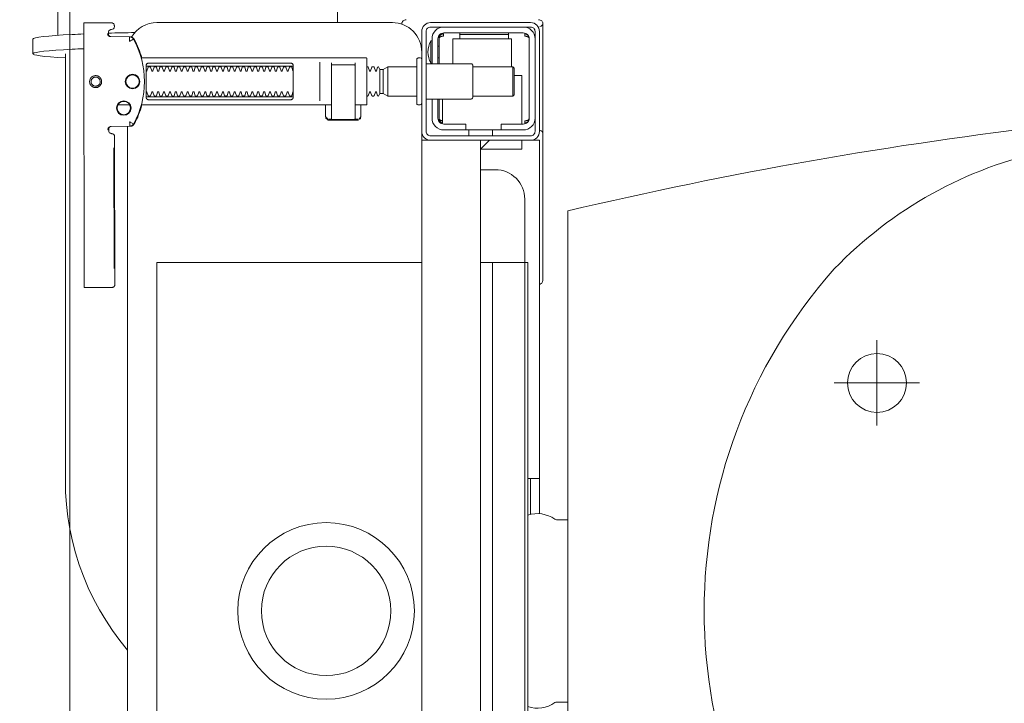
# Model space of a CAD drawing. Header units: millimetres. Extents: x -2274 to 12297, y -16157 to 26321.
# Tile 43 of 256: x -250 to -216, y -7022 to -6999. Entities that reach past the tile are written whole.
import ezdxf

# ---------------------------------------------------------------- set-up
doc = ezdxf.new("R2010")
doc.units = ezdxf.units.MM
doc.layers.add('-ŚCIANY DZIAŁOWE', color=3, linetype='Continuous', lineweight=35)
doc.layers.add('Niedrukowalna', color=140, linetype='Continuous', lineweight=15)

msp = doc.modelspace()

# ---------------------------------------------------------------- linework, layer by layer
at = {"layer": '-ŚCIANY DZIAŁOWE', "color": 253, "lineweight": 13}
msp.add_line((-248, -6816), (-248, -7083), dxfattribs=at)
at = {"color": 253, "lineweight": 13}
for points in [[(-248.406, -6999.651), (-248.406, -6998.279)], [(-238.906, -6999.218), (-238.906, -6998.279)], [(-236.714, -6999.217), (-236.718, -6999.23), (-236.72, -6999.242), (-236.722, -6999.256), (-236.723, -6999.27)], [(-247.53, -6999.379), (-247.513, -7008.07)], [(-246.705, -6999.625), (-246.705, -6999.609), (-246.704, -6999.579), (-246.696, -6999.625), (-246.689, -6999.64), (-246.681, -6999.655), (-246.67, -6999.667), (-246.657, -6999.678), (-246.642, -6999.686), (-246.627, -6999.692), (-246.61, -6999.695)], [(-234.754, -6999.627), (-234.754, -6999.616), (-234.754, -6999.602), (-234.754, -6999.586), (-234.755, -6999.568)], [(-233.092, -6999.568), (-233.092, -6999.586), (-233.093, -6999.602), (-233.093, -6999.616), (-233.093, -6999.627)], [(-232.429, -7002.582), (-232.439, -7002.593), (-232.447, -7002.6), (-232.455, -7002.606), (-232.464, -7002.612), (-232.473, -7002.618), (-232.483, -7002.622), (-232.492, -7002.626), (-232.503, -7002.629), (-232.513, -7002.632), (-232.524, -7002.634), (-232.534, -7002.635), (-232.544, -7002.635), (-232.543, -7002.625), (-232.543, -7002.611), (-232.543, -7002.588), (-232.543, -7002.577), (-232.543, -7002.567), (-232.544, -7002.557), (-232.534, -7002.557), (-232.524, -7002.556), (-232.513, -7002.555), (-232.503, -7002.554), (-232.493, -7002.553), (-232.483, -7002.551), (-232.472, -7002.548), (-232.462, -7002.545), (-232.452, -7002.542), (-232.442, -7002.538), (-232.432, -7002.533), (-232.423, -7002.528), (-232.414, -7002.521), (-232.406, -7002.514), (-232.4, -7002.506), (-232.393, -7002.493), (-232.393, -6999.743), (-232.404, -6999.725), (-232.411, -6999.717), (-232.42, -6999.711), (-232.429, -6999.705), (-232.438, -6999.7), (-232.448, -6999.696), (-232.458, -6999.692), (-232.469, -6999.689), (-232.48, -6999.686), (-232.49, -6999.684), (-232.5, -6999.682), (-232.511, -6999.681), (-232.522, -6999.68), (-232.533, -6999.679), (-232.543, -6999.679), (-232.542, -6999.601), (-232.532, -6999.602), (-232.521, -6999.603), (-232.511, -6999.605), (-232.501, -6999.607), (-232.49, -6999.611), (-232.481, -6999.615), (-232.471, -6999.62), (-232.462, -6999.625), (-232.453, -6999.632), (-232.444, -6999.639), (-232.436, -6999.646), (-232.429, -6999.655)], [(-249.256, -7000.277), (-249.256, -6999.777)], [(-235.453, -6999.74), (-235.453, -7000.618)], [(-232.993, -7000.718), (-232.993, -6999.768), (-234.993, -6999.768), (-234.993, -7000.618)], [(-248.156, -7000.277), (-248.156, -7014.764), (-248.146, -7015.183), (-248.117, -7015.601), (-248.068, -7016.018), (-248, -7016.432), (-247.913, -7016.842), (-247.806, -7017.248), (-247.681, -7017.648), (-247.537, -7018.042), (-247.375, -7018.429), (-247.195, -7018.808), (-246.998, -7019.178), (-246.784, -7019.538), (-246.553, -7019.888), (-246.306, -7020.228), (-246.043, -7020.555)], [(-235.493, -7000.018), (-235.453, -7000.018)], [(-239.511, -7001.876), (-239.511, -7000.559)], [(-239.111, -7000.585), (-239.111, -7001.692), (-239.111, -7001.851)], [(-238.311, -7000.585), (-238.311, -7000.668), (-238.321, -7000.651), (-238.331, -7000.648)], [(-235.493, -7000.418), (-235.453, -7000.418)], [(-245.311, -7000.698), (-240.511, -7000.698)], [(-237.464, -7000.808), (-237.464, -7001.628)], [(-237.357, -7001.628), (-237.357, -7000.808)], [(-237.201, -7001.718), (-237.201, -7000.718)], [(-234.313, -7000.718), (-232.951, -7000.718), (-232.901, -7000.768), (-232.901, -7001.668), (-232.951, -7001.718), (-234.313, -7001.718)], [(-232.951, -7001.718), (-232.951, -7000.718)], [(-232.901, -7001.018), (-232.643, -7001.018), (-232.643, -7002.668)], [(-240.511, -7001.738), (-245.311, -7001.738)], [(-235.343, -7002.554), (-235.359, -7002.552), (-235.371, -7002.549), (-235.381, -7002.546), (-235.392, -7002.543), (-235.402, -7002.539), (-235.412, -7002.535), (-235.422, -7002.529), (-235.43, -7002.524), (-235.438, -7002.517), (-235.445, -7002.508), (-235.45, -7002.5), (-235.453, -7002.49), (-235.453, -7002.5), (-235.451, -7002.51), (-235.449, -7002.522), (-235.446, -7002.532), (-235.442, -7002.541), (-235.438, -7002.552), (-235.433, -7002.561), (-235.426, -7002.572), (-235.418, -7002.582), (-235.409, -7002.591), (-235.4, -7002.6), (-235.39, -7002.608), (-235.379, -7002.615), (-235.367, -7002.621), (-235.356, -7002.626), (-235.343, -7002.629), (-235.343, -7001.818)], [(-235.453, -7001.818), (-235.453, -7002.496)], [(-246.373, -7002.018), (-245.968, -7002.018)], [(-245.573, -7002.018), (-239.111, -7002.018)], [(-239.306, -7002.018), (-239.311, -7002.051), (-239.311, -7002.398), (-239.311, -7002.409), (-239.309, -7002.419), (-239.301, -7002.429), (-239.299, -7002.439), (-239.298, -7002.456), (-239.298, -7002.466), (-239.296, -7002.477), (-239.289, -7002.488), (-239.276, -7002.493), (-239.249, -7002.493), (-239.247, -7002.507), (-239.244, -7002.517), (-239.237, -7002.525), (-239.223, -7002.53), (-238.199, -7002.53), (-238.187, -7002.526), (-238.179, -7002.517), (-238.173, -7002.493), (-238.147, -7002.493), (-238.137, -7002.49), (-238.129, -7002.483), (-238.125, -7002.472), (-238.124, -7002.456), (-238.124, -7002.443), (-238.122, -7002.429), (-238.114, -7002.421), (-238.111, -7002.411), (-238.111, -7002.398), (-238.111, -7002.051), (-238.117, -7002.018)], [(-239.311, -7002.389), (-239.296, -7002.446), (-239.251, -7002.48)], [(-239.211, -7002.495), (-239.157, -7002.504), (-239.131, -7002.505)], [(-238.292, -7002.505), (-238.265, -7002.504), (-238.212, -7002.495)], [(-238.171, -7002.48), (-238.126, -7002.446), (-238.112, -7002.389)], [(-245.941, -7002.739), (-246.596, -7002.752), (-246.611, -7002.753), (-246.627, -7002.758), (-246.641, -7002.764), (-246.655, -7002.773), (-246.666, -7002.783), (-246.676, -7002.796), (-246.684, -7002.809), (-246.69, -7002.824), (-246.698, -7002.869), (-246.698, -7002.838), (-246.698, -7002.823)], [(-246.043, -7035.711), (-246.043, -7002.741)], [(-234.443, -7003.068), (-234.443, -7002.868)], [(-233.643, -7003.068), (-233.643, -7002.868)], [(-235.743, -7003.218), (-236.043, -7003.218), (-236.043, -7035.218), (-235.743, -7035.218)], [(-234.443, -7003.218), (-235.643, -7003.218)], [(-233.743, -7035.218), (-234.043, -7034.918), (-234.043, -7035.218), (-234.043, -7003.218), (-234.043, -7003.518), (-233.743, -7003.218)], [(-234.043, -7003.518), (-232.643, -7003.518), (-232.643, -7003.218)], [(-232.043, -7015.913), (-232.043, -7003.218), (-232.343, -7003.218)], [(-246.502, -7007.023), (-246.508, -7004.023)], [(-246.499, -7004.023), (-246.492, -7007.023)], [(-236.043, -7007.371), (-245.043, -7007.371), (-245.043, -7030.371), (-236.043, -7030.371)], [(-234.043, -7029.82), (-233.635, -7029.82), (-233.635, -7007.371)], [(-232.043, -7014.718), (-232.443, -7014.718)], [(-232.343, -7014.718), (-232.343, -7015.935)]]:
    msp.add_lwpolyline(points, dxfattribs=at)
for points in [[(-247.529, -6999.229), (-246.63, -6999.223, -0.009369), (-246.587, -6999.225), (-246.569, -6999.227), (-246.552, -6999.232), (-246.537, -6999.24), (-246.523, -6999.25), (-246.511, -6999.263), (-246.501, -6999.278), (-246.494, -6999.294), (-246.491, -6999.311), (-246.49, -6999.323), (-246.489, -6999.338)], [(-236.043, -7003.225), (-236.043, -7001.97, -0.405519), (-236.093, -7002.018), (-236.163, -7002.018, -0.414214), (-236.213, -7001.968), (-236.213, -7000.468, -0.414214), (-236.163, -7000.418), (-236.093, -7000.418, -0.405519), (-236.043, -7000.467), (-236.043, -7000.218, 0.414214), (-237.043, -6999.218), (-245.043, -6999.218, 0.266001), (-245.906, -6999.712)], [(-236.715, -6999.273, -0.170835), (-236.71, -6999.207)], [(-236.71, -6999.207, -0.091301), (-236.679, -6999.163, -0.198909), (-236.573, -6999.119)], [(-232.074, -6999.119, -0.198909), (-231.968, -6999.163, -0.091301), (-231.937, -6999.207)], [(-231.924, -7002.981), (-231.924, -7002.968), (-231.924, -7002.949), (-231.925, -7002.924), (-231.925, -7002.895), (-231.925, -7002.861), (-231.925, -7002.825), (-231.925, -7002.79), (-231.925, -6999.447), (-231.925, -6999.377), (-231.925, -6999.315), (-231.924, -6999.27), (-231.925, -6999.257), (-231.926, -6999.245), (-231.928, -6999.234), (-231.934, -6999.215, -0.517033), (-232.028, -6999.348)], [(-246.72, -6999.595), (-246.713, -6999.631), (-246.692, -6999.663), (-246.66, -6999.685), (-246.625, -6999.695), (-245.969, -6999.705), (-245.964, -6999.705, -0.265347), (-245.837, -6999.783, -0.125711), (-245.467, -7001.221, -0.125711), (-245.831, -7002.66, -0.26954), (-245.96, -7002.738), (-246.615, -7002.751), (-246.637, -7002.754), (-246.658, -7002.762), (-246.677, -7002.774), (-246.692, -7002.79), (-246.704, -7002.808), (-246.711, -7002.829), (-246.713, -7002.85)], [(-246.689, -6999.642), (-246.689, -6999.553, -0.282591), (-246.633, -6999.465), (-246.624, -6999.46), (-246.614, -6999.457), (-246.604, -6999.455), (-246.589, -6999.454, 0.415352), (-246.489, -6999.353)], [(-235.293, -6999.368, 0.414214), (-235.693, -6999.768), (-235.693, -7000.593), (-235.732, -7000.593), (-235.732, -6999.843), (-235.693, -6999.843)], [(-235.493, -7000.618), (-235.493, -6999.768, -0.414214), (-235.293, -6999.568), (-232.593, -6999.568, -0.414214), (-232.393, -6999.768), (-232.393, -7002.468, -0.414214), (-232.593, -7002.668), (-233.343, -7002.668), (-233.343, -7002.868), (-235.293, -7002.868)], [(-233.1, -6999.768), (-233.1, -6999.703), (-233.1, -6999.676), (-233.099, -6999.658), (-233.099, -6999.651, -0.116465), (-233.094, -6999.629), (-233.088, -6999.617), (-234.759, -6999.617), (-234.753, -6999.629, -0.116465), (-234.748, -6999.651), (-234.747, -6999.676), (-234.747, -6999.703), (-234.747, -6999.768)], [(-232.593, -6999.368, -0.414214), (-232.193, -6999.768)], [(-245.944, -6999.706), (-245.926, -6999.707), (-245.916, -6999.709), (-245.906, -6999.712), (-245.896, -6999.715), (-245.885, -6999.72), (-245.876, -6999.725), (-245.867, -6999.73), (-245.858, -6999.736), (-245.849, -6999.743), (-245.842, -6999.751), (-245.835, -6999.758), (-245.828, -6999.767), (-245.822, -6999.775), (-245.817, -6999.784), (-245.777, -6999.86), (-245.739, -6999.937), (-245.703, -7000.015), (-245.669, -7000.094), (-245.638, -7000.173), (-245.609, -7000.254), (-245.582, -7000.336), (-245.558, -7000.418), (-237.931, -7000.418, -0.414214), (-237.911, -7000.438), (-237.911, -7001.673), (-237.911, -7001.998, -0.414214), (-237.931, -7002.018), (-238.311, -7002.018)], [(-235.732, -7000.593, -0.119096), (-235.84, -7000.218, -0.119096), (-235.732, -6999.843)], [(-235.893, -7000.618), (-234.363, -7000.618, -0.414214), (-234.313, -7000.668), (-234.313, -7001.768, -0.414214), (-234.363, -7001.818), (-235.893, -7001.818)], [(-240.411, -7000.865, -0.182836), (-240.42, -7000.854), (-240.461, -7000.733, -0.050055), (-240.487, -7000.718), (-240.515, -7000.718, -0.050055), (-240.542, -7000.733), (-240.582, -7000.854, -0.719897), (-240.62, -7000.854), (-240.661, -7000.733, -0.050055), (-240.687, -7000.718), (-240.715, -7000.718, -0.050055), (-240.742, -7000.733), (-240.782, -7000.854, -0.719897), (-240.82, -7000.854), (-240.861, -7000.733, -0.050055), (-240.887, -7000.718), (-240.915, -7000.718, -0.050055), (-240.942, -7000.733), (-240.982, -7000.854, -0.719897), (-241.02, -7000.854), (-241.061, -7000.733, -0.050055), (-241.087, -7000.718), (-241.115, -7000.718, -0.050055), (-241.142, -7000.733), (-241.182, -7000.854, -0.719897), (-241.22, -7000.854), (-241.261, -7000.733, -0.050055), (-241.287, -7000.718), (-241.315, -7000.718, -0.050055), (-241.342, -7000.733), (-241.382, -7000.854, -0.719897), (-241.42, -7000.854), (-241.461, -7000.733, -0.050055), (-241.487, -7000.718), (-241.515, -7000.718, -0.050055), (-241.542, -7000.733), (-241.582, -7000.854, -0.719897), (-241.62, -7000.854), (-241.661, -7000.733, -0.050055), (-241.687, -7000.718), (-241.715, -7000.718, -0.050055), (-241.742, -7000.733), (-241.782, -7000.854, -0.719897), (-241.82, -7000.854), (-241.861, -7000.733, -0.050055), (-241.887, -7000.718), (-241.915, -7000.718, -0.050055), (-241.942, -7000.733), (-241.982, -7000.854, -0.719897), (-242.02, -7000.854), (-242.061, -7000.733, -0.050055), (-242.087, -7000.718), (-242.115, -7000.718, -0.050055), (-242.142, -7000.733), (-242.182, -7000.854, -0.719897), (-242.22, -7000.854), (-242.261, -7000.733, -0.050055), (-242.287, -7000.718), (-242.315, -7000.718, -0.050055), (-242.342, -7000.733), (-242.382, -7000.854, -0.719897), (-242.42, -7000.854), (-242.461, -7000.733, -0.050055), (-242.487, -7000.718), (-242.515, -7000.718, -0.050055), (-242.542, -7000.733), (-242.582, -7000.854, -0.719897), (-242.62, -7000.854), (-242.661, -7000.733, -0.050055), (-242.687, -7000.718), (-242.715, -7000.718, -0.050055), (-242.742, -7000.733), (-242.782, -7000.854, -0.719897), (-242.82, -7000.854), (-242.861, -7000.733, -0.050055), (-242.887, -7000.718), (-242.915, -7000.718, -0.050055), (-242.942, -7000.733), (-242.982, -7000.854, -0.719897), (-243.02, -7000.854), (-243.061, -7000.733, -0.050055), (-243.087, -7000.718), (-243.115, -7000.718, -0.050055), (-243.142, -7000.733), (-243.182, -7000.854, -0.719897), (-243.22, -7000.854), (-243.261, -7000.733, -0.050055), (-243.287, -7000.718), (-243.315, -7000.718, -0.050055), (-243.342, -7000.733), (-243.382, -7000.854, -0.719897), (-243.42, -7000.854), (-243.461, -7000.733, -0.050055), (-243.487, -7000.718), (-243.515, -7000.718, -0.050055), (-243.542, -7000.733), (-243.582, -7000.854, -0.719897), (-243.62, -7000.854), (-243.661, -7000.733, -0.050055), (-243.687, -7000.718), (-243.715, -7000.718, -0.050055), (-243.742, -7000.733), (-243.782, -7000.854, -0.719897), (-243.82, -7000.854), (-243.861, -7000.733, -0.050055), (-243.887, -7000.718), (-243.915, -7000.718, -0.050055), (-243.942, -7000.733), (-243.982, -7000.854, -0.719897), (-244.02, -7000.854), (-244.061, -7000.733, -0.050055), (-244.087, -7000.718), (-244.115, -7000.718, -0.050055), (-244.142, -7000.733), (-244.182, -7000.854, -0.719897), (-244.22, -7000.854), (-244.261, -7000.733, -0.050055), (-244.287, -7000.718), (-244.315, -7000.718, -0.050055), (-244.342, -7000.733), (-244.382, -7000.854, -0.719897), (-244.42, -7000.854), (-244.461, -7000.733, -0.050055), (-244.487, -7000.718), (-244.515, -7000.718, -0.050055), (-244.542, -7000.733), (-244.582, -7000.854, -0.719897), (-244.62, -7000.854), (-244.661, -7000.733, -0.050055), (-244.687, -7000.718), (-244.715, -7000.718, -0.050055), (-244.742, -7000.733), (-244.782, -7000.854, -0.719897), (-244.82, -7000.854), (-244.861, -7000.733, -0.050055), (-244.887, -7000.718), (-244.915, -7000.718, -0.050055), (-244.942, -7000.733), (-244.982, -7000.854, -0.719897), (-245.02, -7000.854), (-245.061, -7000.733, -0.050055), (-245.087, -7000.718), (-245.115, -7000.718, -0.050055), (-245.142, -7000.733), (-245.182, -7000.854, -0.719897), (-245.22, -7000.854), (-245.261, -7000.733, -0.050055), (-245.287, -7000.718), (-245.315, -7000.718, -0.050055), (-245.342, -7000.733), (-245.382, -7000.854, -0.474594), (-245.411, -7000.865)], [(-239.091, -7000.648), (-238.332, -7000.648), (-239.091, -7000.648), (-239.102, -7000.651), (-239.109, -7000.659), (-239.111, -7001.522), (-239.111, -7002.493, 0.414214), (-239.091, -7002.513), (-238.331, -7002.513, 0.414214), (-238.311, -7002.493), (-238.311, -7000.675), (-238.316, -7000.665), (-238.331, -7000.658)], [(-237.911, -7000.718), (-237.887, -7000.718, 0.050055), (-237.861, -7000.733), (-237.82, -7000.854, 0.719897), (-237.782, -7000.854), (-237.742, -7000.733, 0.050055), (-237.715, -7000.718), (-237.687, -7000.718, 0.050055), (-237.661, -7000.733), (-237.62, -7000.854, 0.719897), (-237.582, -7000.854), (-237.542, -7000.733, 0.050055), (-237.515, -7000.718), (-237.464, -7000.808), (-237.357, -7000.808), (-237.201, -7000.718), (-236.213, -7000.718)], [(-245.411, -7001.571, -0.474594), (-245.382, -7001.582), (-245.342, -7001.703, -0.050055), (-245.315, -7001.718), (-245.287, -7001.718, -0.050055), (-245.261, -7001.703), (-245.22, -7001.582, -0.719897), (-245.182, -7001.582), (-245.142, -7001.703, -0.050055), (-245.115, -7001.718), (-245.087, -7001.718, -0.050055), (-245.061, -7001.703), (-245.02, -7001.582, -0.719897), (-244.982, -7001.582), (-244.942, -7001.703, -0.050055), (-244.915, -7001.718), (-244.887, -7001.718, -0.050055), (-244.861, -7001.703), (-244.82, -7001.582, -0.719897), (-244.782, -7001.582), (-244.742, -7001.703, -0.050055), (-244.715, -7001.718), (-244.687, -7001.718, -0.050055), (-244.661, -7001.703), (-244.62, -7001.582, -0.719897), (-244.582, -7001.582), (-244.542, -7001.703, -0.050055), (-244.515, -7001.718), (-244.487, -7001.718, -0.050055), (-244.461, -7001.703), (-244.42, -7001.582, -0.719897), (-244.382, -7001.582), (-244.342, -7001.703, -0.050055), (-244.315, -7001.718), (-244.287, -7001.718, -0.050055), (-244.261, -7001.703), (-244.22, -7001.582, -0.719897), (-244.182, -7001.582), (-244.142, -7001.703, -0.050055), (-244.115, -7001.718), (-244.087, -7001.718, -0.050055), (-244.061, -7001.703), (-244.02, -7001.582, -0.719897), (-243.982, -7001.582), (-243.942, -7001.703, -0.050055), (-243.915, -7001.718), (-243.887, -7001.718, -0.050055), (-243.861, -7001.703), (-243.82, -7001.582, -0.719897), (-243.782, -7001.582), (-243.742, -7001.703, -0.050055), (-243.715, -7001.718), (-243.687, -7001.718, -0.050055), (-243.661, -7001.703), (-243.62, -7001.582, -0.719897), (-243.582, -7001.582), (-243.542, -7001.703, -0.050055), (-243.515, -7001.718), (-243.487, -7001.718, -0.050055), (-243.461, -7001.703), (-243.42, -7001.582, -0.719897), (-243.382, -7001.582), (-243.342, -7001.703, -0.050055), (-243.315, -7001.718), (-243.287, -7001.718, -0.050055), (-243.261, -7001.703), (-243.22, -7001.582, -0.719897), (-243.182, -7001.582), (-243.142, -7001.703, -0.050055), (-243.115, -7001.718), (-243.087, -7001.718, -0.050055), (-243.061, -7001.703), (-243.02, -7001.582, -0.719897), (-242.982, -7001.582), (-242.942, -7001.703, -0.050055), (-242.915, -7001.718), (-242.887, -7001.718, -0.050055), (-242.861, -7001.703), (-242.82, -7001.582, -0.719897), (-242.782, -7001.582), (-242.742, -7001.703, -0.050055), (-242.715, -7001.718), (-242.687, -7001.718, -0.050055), (-242.661, -7001.703), (-242.62, -7001.582, -0.719897), (-242.582, -7001.582), (-242.542, -7001.703, -0.050055), (-242.515, -7001.718), (-242.487, -7001.718, -0.050055), (-242.461, -7001.703), (-242.42, -7001.582, -0.719897), (-242.382, -7001.582), (-242.342, -7001.703, -0.050055), (-242.315, -7001.718), (-242.287, -7001.718, -0.050055), (-242.261, -7001.703), (-242.22, -7001.582, -0.719897), (-242.182, -7001.582), (-242.142, -7001.703, -0.050055), (-242.115, -7001.718), (-242.087, -7001.718, -0.050055), (-242.061, -7001.703), (-242.02, -7001.582, -0.719897), (-241.982, -7001.582), (-241.942, -7001.703, -0.050055), (-241.915, -7001.718), (-241.887, -7001.718, -0.050055), (-241.861, -7001.703), (-241.82, -7001.582, -0.719897), (-241.782, -7001.582), (-241.742, -7001.703, -0.050055), (-241.715, -7001.718), (-241.687, -7001.718, -0.050055), (-241.661, -7001.703), (-241.62, -7001.582, -0.719897), (-241.582, -7001.582), (-241.542, -7001.703, -0.050055), (-241.515, -7001.718), (-241.487, -7001.718, -0.050055), (-241.461, -7001.703), (-241.42, -7001.582, -0.719897), (-241.382, -7001.582), (-241.342, -7001.703, -0.050055), (-241.315, -7001.718), (-241.287, -7001.718, -0.050055), (-241.261, -7001.703), (-241.22, -7001.582, -0.719897), (-241.182, -7001.582), (-241.142, -7001.703, -0.050055), (-241.115, -7001.718), (-241.087, -7001.718, -0.050055), (-241.061, -7001.703), (-241.02, -7001.582, -0.719897), (-240.982, -7001.582), (-240.942, -7001.703, -0.050055), (-240.915, -7001.718), (-240.887, -7001.718, -0.050055), (-240.861, -7001.703), (-240.82, -7001.582, -0.719897), (-240.782, -7001.582), (-240.742, -7001.703, -0.050055), (-240.715, -7001.718), (-240.687, -7001.718, -0.050055), (-240.661, -7001.703), (-240.62, -7001.582, -0.719897), (-240.582, -7001.582), (-240.542, -7001.703, -0.050055), (-240.515, -7001.718), (-240.487, -7001.718, -0.050055), (-240.461, -7001.703), (-240.42, -7001.582, -0.182836), (-240.411, -7001.571)], [(-237.911, -7001.718), (-237.887, -7001.718, -0.050055), (-237.861, -7001.703), (-237.82, -7001.582, -0.719897), (-237.782, -7001.582), (-237.742, -7001.703, -0.050055), (-237.715, -7001.718), (-237.687, -7001.718, -0.050055), (-237.661, -7001.703), (-237.62, -7001.582, -0.719897), (-237.582, -7001.582), (-237.542, -7001.703, -0.050055), (-237.515, -7001.718), (-237.464, -7001.628), (-237.357, -7001.628), (-237.201, -7001.718), (-236.213, -7001.718)], [(-235.693, -7001.818), (-235.693, -7002.468, 0.414214), (-235.293, -7002.868), (-235.343, -7002.865)], [(-234.543, -7002.868), (-234.543, -7002.668), (-235.293, -7002.668, -0.414214), (-235.493, -7002.468), (-235.493, -7001.818)], [(-197.589, -7036.718, -0.058036), (-231.075, -7032.818), (-231.075, -7005.618, -0.058036), (-197.589, -7001.718)], [(-245.553, -7002.018), (-245.577, -7002.101), (-245.604, -7002.184), (-245.632, -7002.266), (-245.664, -7002.347), (-245.697, -7002.427), (-245.733, -7002.505), (-245.771, -7002.583), (-245.811, -7002.66), (-245.812, -7002.661, -0.269546), (-245.94, -7002.739)], [(-232.193, -7002.468, -0.414214), (-232.593, -7002.868), (-233.343, -7002.868)], [(-246.682, -7002.805), (-246.682, -7002.894), (-246.68, -7002.915), (-246.673, -7002.935), (-246.662, -7002.954), (-246.648, -7002.969), (-246.63, -7002.982), (-246.611, -7002.99), (-246.591, -7002.993, -0.002299), (-246.579, -7002.994, -0.40455), (-246.482, -7003.094), (-246.472, -7008.073), (-246.472, -7008.091), (-246.472, -7008.107), (-246.472, -7008.119), (-246.473, -7008.135), (-246.476, -7008.153), (-246.483, -7008.17), (-246.493, -7008.185), (-246.506, -7008.198), (-246.52, -7008.209), (-246.537, -7008.217), (-246.554, -7008.222), (-246.572, -7008.223), (-247.472, -7008.221), (-247.511, -7008.22)], [(-232.023, -7002.888, -0.412536), (-231.924, -7002.988), (-231.924, -7007.968), (-231.927, -7007.997), (-231.935, -7008.025), (-231.949, -7008.05), (-231.967, -7008.073), (-231.99, -7008.092), (-232.016, -7008.106), (-232.043, -7008.114)], [(-234.043, -7004.218), (-233.543, -7004.218, -0.414214), (-232.543, -7005.218), (-232.543, -7007.371), (-234.043, -7007.371)], [(-232.443, -7015.218), (-232.443, -7015.963, -0.236962), (-231.519, -7016.1, 0.154353), (-231.461, -7016.118), (-231.075, -7016.118), (-231.075, -7022.318), (-231.461, -7022.318, 0.154353), (-231.519, -7022.336, -0.236962), (-232.443, -7022.473), (-232.443, -7023.218)]]:
    msp.add_lwpolyline(points, format="xyb", dxfattribs=at)
for points in [[(-232.343, -6999.218), (-235.743, -6999.218, 0.414214), (-236.043, -6999.518), (-236.043, -7002.918, 0.414214), (-235.743, -7003.218), (-232.343, -7003.218, 0.414214), (-232.043, -7002.918), (-232.043, -6999.518, 0.414214)], [(-235.743, -7003.068), (-232.343, -7003.068, 0.414214), (-232.193, -7002.918), (-232.193, -6999.518, 0.414214), (-232.343, -6999.368), (-235.743, -6999.368, 0.414214), (-235.893, -6999.518), (-235.893, -7002.918, 0.414214)], [(-245.841, -6999.783), (-245.841, -6999.783), (-245.841, -6999.783), (-245.841, -6999.783), (-245.841, -6999.783), (-245.841, -6999.783), (-245.841, -6999.783), (-245.841, -6999.783), (-245.841, -6999.783), (-245.841, -6999.783), (-245.841, -6999.783), (-245.841, -6999.783), (-245.841, -6999.783), (-245.841, -6999.783), (-245.842, -6999.783), (-245.842, -6999.783), (-245.842, -6999.783), (-245.842, -6999.783), (-245.842, -6999.783), (-245.842, -6999.783), (-245.842, -6999.783), (-245.842, -6999.783), (-245.842, -6999.783), (-245.843, -6999.783), (-245.843, -6999.783), (-245.843, -6999.783), (-245.843, -6999.783), (-245.844, -6999.784), (-245.844, -6999.784), (-245.844, -6999.784), (-245.845, -6999.784), (-245.846, -6999.785), (-245.846, -6999.785), (-245.847, -6999.785), (-245.847, -6999.785), (-245.848, -6999.786), (-245.848, -6999.786), (-245.849, -6999.786), (-245.849, -6999.787), (-245.85, -6999.787), (-245.851, -6999.787), (-245.851, -6999.788), (-245.852, -6999.788), (-245.853, -6999.788), (-245.853, -6999.789), (-245.854, -6999.789), (-245.855, -6999.79), (-245.856, -6999.79), (-245.856, -6999.79), (-245.857, -6999.791), (-245.858, -6999.791), (-245.859, -6999.792), (-245.86, -6999.792), (-245.861, -6999.793), (-245.862, -6999.793), (-245.863, -6999.794), (-245.864, -6999.794), (-245.865, -6999.795), (-245.866, -6999.795), (-245.867, -6999.796), (-245.868, -6999.796), (-245.869, -6999.797), (-245.87, -6999.798), (-245.871, -6999.798), (-245.872, -6999.799), (-245.873, -6999.8), (-245.874, -6999.8), (-245.876, -6999.801), (-245.877, -6999.801), (-245.878, -6999.802), (-245.879, -6999.803), (-245.882, -6999.804), (-245.884, -6999.806), (-245.887, -6999.807), (-245.89, -6999.808), (-245.893, -6999.81), (-245.895, -6999.811), (-245.898, -6999.813), (-245.917, -6999.823), (-245.92, -6999.825), (-245.926, -6999.828), (-245.93, -6999.83), (-245.933, -6999.832), (-245.936, -6999.834), (-245.94, -6999.836), (-245.943, -6999.838), (-245.947, -6999.84), (-245.95, -6999.842), (-245.952, -6999.843), (-245.953, -6999.843), (-245.954, -6999.844), (-245.956, -6999.845), (-245.957, -6999.845), (-245.958, -6999.846), (-245.959, -6999.846), (-245.959, -6999.847), (-245.96, -6999.847), (-245.961, -6999.848), (-245.961, -6999.848), (-245.962, -6999.848), (-245.962, -6999.848), (-245.962, -6999.848), (-245.963, -6999.848), (-245.963, -6999.849), (-245.964, -6999.849), (-245.965, -6999.849), (-245.965, -6999.85), (-245.966, -6999.85), (-245.966, -6999.85), (-245.966, -6999.85), (-245.967, -6999.851), (-245.967, -6999.851), (-245.967, -6999.851), (-245.968, -6999.852), (-245.968, -6999.853), (-245.969, -6999.853), (-245.969, -6999.854), (-245.969, -6999.854), (-245.97, -6999.854), (-245.97, -6999.855), (-245.971, -6999.855), (-245.971, -6999.855), (-245.971, -6999.855), (-245.972, -6999.855), (-245.972, -6999.855), (-245.973, -6999.855), (-245.973, -6999.855), (-245.974, -6999.855), (-245.974, -6999.855), (-245.975, -6999.855), (-245.975, -6999.854), (-245.975, -6999.854), (-245.975, -6999.854), (-245.975, -6999.854), (-245.975, -6999.853), (-245.976, -6999.853), (-245.976, -6999.853), (-245.976, -6999.853), (-245.976, -6999.853), (-245.976, -6999.853), (-245.976, -6999.852), (-245.976, -6999.852), (-245.976, -6999.852), (-245.976, -6999.852), (-245.976, -6999.852), (-245.976, -6999.851), (-245.976, -6999.851), (-245.976, -6999.851), (-245.976, -6999.851), (-245.975, -6999.85), (-245.975, -6999.85), (-245.975, -6999.85), (-245.975, -6999.849), (-245.975, -6999.849), (-245.975, -6999.848), (-245.974, -6999.848), (-245.974, -6999.848), (-245.974, -6999.847), (-245.974, -6999.847), (-245.974, -6999.847), (-245.974, -6999.846), (-245.974, -6999.846), (-245.974, -6999.845), (-245.974, -6999.845), (-245.974, -6999.845), (-245.974, -6999.844), (-245.974, -6999.844), (-245.974, -6999.843), (-245.974, -6999.843), (-245.974, -6999.842), (-245.974, -6999.842), (-245.974, -6999.842), (-245.974, -6999.841), (-245.974, -6999.841), (-245.974, -6999.841), (-245.974, -6999.84), (-245.974, -6999.84), (-245.974, -6999.84), (-245.974, -6999.84), (-245.974, -6999.84), (-245.974, -6999.839), (-245.974, -6999.839), (-245.974, -6999.839), (-245.974, -6999.838), (-245.974, -6999.838), (-245.974, -6999.837), (-245.974, -6999.837), (-245.974, -6999.836), (-245.974, -6999.835), (-245.974, -6999.835), (-245.974, -6999.834), (-245.974, -6999.833), (-245.974, -6999.833), (-245.974, -6999.832), (-245.974, -6999.831), (-245.974, -6999.83), (-245.974, -6999.83), (-245.974, -6999.829), (-245.974, -6999.828), (-245.974, -6999.827), (-245.974, -6999.826), (-245.974, -6999.821), (-245.974, -6999.82), (-245.974, -6999.819), (-245.974, -6999.818), (-245.974, -6999.817), (-245.974, -6999.816), (-245.974, -6999.815), (-245.974, -6999.814), (-245.974, -6999.812), (-245.974, -6999.811), (-245.974, -6999.81), (-245.973, -6999.809), (-245.973, -6999.808), (-245.973, -6999.806), (-245.973, -6999.802), (-245.973, -6999.799), (-245.973, -6999.797), (-245.973, -6999.794), (-245.973, -6999.792), (-245.973, -6999.789), (-245.973, -6999.787), (-245.973, -6999.785), (-245.973, -6999.783), (-245.973, -6999.78), (-245.973, -6999.763), (-245.973, -6999.761), (-245.972, -6999.759), (-245.972, -6999.757), (-245.972, -6999.755), (-245.972, -6999.754), (-245.972, -6999.753), (-245.972, -6999.752), (-245.972, -6999.751), (-245.972, -6999.75), (-245.972, -6999.749), (-245.972, -6999.748), (-245.972, -6999.747), (-245.972, -6999.746), (-245.972, -6999.745), (-245.972, -6999.745), (-245.972, -6999.744), (-245.972, -6999.743), (-245.972, -6999.742), (-245.972, -6999.741), (-245.972, -6999.74), (-245.972, -6999.739), (-245.972, -6999.738), (-245.972, -6999.738), (-245.972, -6999.737), (-245.972, -6999.736), (-245.972, -6999.735), (-245.972, -6999.734), (-245.972, -6999.734), (-245.972, -6999.733), (-245.972, -6999.732), (-245.972, -6999.731), (-245.972, -6999.731), (-245.972, -6999.73), (-245.972, -6999.729), (-245.972, -6999.729), (-245.972, -6999.728), (-245.972, -6999.727), (-245.972, -6999.726), (-245.972, -6999.726), (-245.972, -6999.725), (-245.972, -6999.724), (-245.972, -6999.724), (-245.972, -6999.723), (-245.972, -6999.723), (-245.971, -6999.722), (-245.971, -6999.721), (-245.971, -6999.72), (-245.971, -6999.719), (-245.971, -6999.718), (-245.971, -6999.718), (-245.971, -6999.717), (-245.971, -6999.717), (-245.971, -6999.716), (-245.971, -6999.716), (-245.971, -6999.715), (-245.971, -6999.715), (-245.971, -6999.714), (-245.971, -6999.714), (-245.971, -6999.714), (-245.971, -6999.713), (-245.971, -6999.713), (-245.971, -6999.712), (-245.971, -6999.712), (-245.971, -6999.711), (-245.971, -6999.711), (-245.971, -6999.711), (-245.971, -6999.71), (-245.971, -6999.71), (-245.971, -6999.71), (-245.971, -6999.709), (-245.971, -6999.709), (-245.971, -6999.709), (-245.971, -6999.708), (-245.971, -6999.708), (-245.971, -6999.708), (-245.971, -6999.708), (-245.971, -6999.707), (-245.971, -6999.707), (-245.971, -6999.707), (-245.971, -6999.707), (-245.971, -6999.706), (-245.971, -6999.706), (-245.971, -6999.706), (-245.971, -6999.706), (-245.971, -6999.706), (-245.971, -6999.706), (-245.971, -6999.706), (-245.971, -6999.705), (-245.971, -6999.705), (-245.971, -6999.705), (-245.971, -6999.705), (-245.971, -6999.705), (-245.971, -6999.705), (-245.97, -6999.705), (-245.97, -6999.705), (-245.97, -6999.705), (-245.97, -6999.705), (-245.971, -6999.705), (-245.971, -6999.705), (-245.971, -6999.705), (-245.971, -6999.705), (-245.971, -6999.705), (-245.971, -6999.705), (-245.971, -6999.705), (-245.971, -6999.705), (-245.972, -6999.705), (-245.972, -6999.705), (-245.972, -6999.705), (-245.972, -6999.705), (-245.972, -6999.705), (-245.972, -6999.705), (-245.972, -6999.705), (-245.971, -6999.705), (-245.971, -6999.705), (-245.971, -6999.705), (-245.971, -6999.705), (-245.971, -6999.705), (-245.971, -6999.705), (-245.971, -6999.705, -0.269547)], [(-183.529, -7034.137, -0.091012), (-197.589, -7036.718, -0.04468), (-214.777, -7034.862, -0.150678), (-222.025, -7030.844, -0.380316), (-222.025, -7007.592, -0.150678), (-214.777, -7003.573, -0.04468), (-197.589, -7001.718, -0.091012), (-183.529, -7004.299, -0.171854), (-176.287, -7010.676, -0.258868), (-176.287, -7027.76, -0.171854)], [(-245.965, -7002.738), (-245.965, -7002.737), (-245.965, -7002.733), (-245.965, -7002.721), (-245.968, -7002.615), (-245.969, -7002.606), (-245.969, -7002.602), (-245.969, -7002.598), (-245.97, -7002.595), (-245.97, -7002.591), (-245.969, -7002.588), (-245.965, -7002.588), (-245.963, -7002.59), (-245.96, -7002.593), (-245.957, -7002.595), (-245.954, -7002.596), (-245.95, -7002.599), (-245.842, -7002.657), (-245.839, -7002.658), (-245.836, -7002.66, -0.269546)]]:
    msp.add_lwpolyline(points, format="xyb", close=True, dxfattribs=at)
for points in [[(-235.453, -6999.751), (-235.453, -6999.751), (-235.453, -6999.752), (-235.453, -6999.752), (-235.453, -6999.752), (-235.453, -6999.752), (-235.453, -6999.752), (-235.453, -6999.752), (-235.453, -6999.752), (-235.453, -6999.752), (-235.453, -6999.752), (-235.453, -6999.752), (-235.453, -6999.752), (-235.453, -6999.752), (-235.453, -6999.752), (-235.453, -6999.752), (-235.453, -6999.751), (-235.453, -6999.751), (-235.453, -6999.751), (-235.453, -6999.751), (-235.453, -6999.75), (-235.453, -6999.75), (-235.453, -6999.75), (-235.453, -6999.749), (-235.453, -6999.748), (-235.453, -6999.748), (-235.453, -6999.747), (-235.453, -6999.747), (-235.453, -6999.747), (-235.453, -6999.746), (-235.453, -6999.746), (-235.453, -6999.746), (-235.453, -6999.746), (-235.453, -6999.745), (-235.453, -6999.745), (-235.453, -6999.745), (-235.453, -6999.745), (-235.453, -6999.745), (-235.453, -6999.745), (-235.453, -6999.744), (-235.453, -6999.744), (-235.453, -6999.744), (-235.453, -6999.744), (-235.453, -6999.744), (-235.452, -6999.744), (-235.452, -6999.743), (-235.452, -6999.743), (-235.452, -6999.743), (-235.452, -6999.743), (-235.452, -6999.742), (-235.452, -6999.742), (-235.452, -6999.742), (-235.452, -6999.741), (-235.452, -6999.741), (-235.452, -6999.741), (-235.452, -6999.74), (-235.451, -6999.739), (-235.451, -6999.739), (-235.451, -6999.738), (-235.451, -6999.737), (-235.45, -6999.737), (-235.45, -6999.736), (-235.45, -6999.735), (-235.449, -6999.735), (-235.449, -6999.734), (-235.449, -6999.733), (-235.448, -6999.732), (-235.448, -6999.732), (-235.447, -6999.731), (-235.447, -6999.73), (-235.446, -6999.73), (-235.446, -6999.729), (-235.445, -6999.728), (-235.445, -6999.727), (-235.444, -6999.727), (-235.444, -6999.726), (-235.443, -6999.725), (-235.443, -6999.725), (-235.442, -6999.724), (-235.442, -6999.723), (-235.441, -6999.723), (-235.44, -6999.722), (-235.44, -6999.721), (-235.439, -6999.721), (-235.438, -6999.72), (-235.438, -6999.719), (-235.437, -6999.719), (-235.436, -6999.718), (-235.436, -6999.717), (-235.435, -6999.717), (-235.434, -6999.716), (-235.433, -6999.715), (-235.433, -6999.715), (-235.432, -6999.714), (-235.431, -6999.713), (-235.43, -6999.713), (-235.429, -6999.712), (-235.428, -6999.712), (-235.428, -6999.711), (-235.427, -6999.71), (-235.426, -6999.71), (-235.425, -6999.709), (-235.424, -6999.709), (-235.423, -6999.708), (-235.422, -6999.707), (-235.421, -6999.707), (-235.42, -6999.706), (-235.419, -6999.706), (-235.418, -6999.705), (-235.417, -6999.704), (-235.416, -6999.704), (-235.415, -6999.703), (-235.414, -6999.703), (-235.413, -6999.702), (-235.412, -6999.702), (-235.411, -6999.701), (-235.41, -6999.701), (-235.409, -6999.7), (-235.408, -6999.7), (-235.407, -6999.699), (-235.405, -6999.699), (-235.404, -6999.698), (-235.403, -6999.698), (-235.402, -6999.697), (-235.401, -6999.697), (-235.4, -6999.696), (-235.398, -6999.696), (-235.397, -6999.695), (-235.396, -6999.695), (-235.395, -6999.694), (-235.394, -6999.694), (-235.392, -6999.693), (-235.391, -6999.693), (-235.389, -6999.692), (-235.386, -6999.691), (-235.384, -6999.69), (-235.381, -6999.69), (-235.378, -6999.689), (-235.376, -6999.688), (-235.373, -6999.688), (-235.371, -6999.687), (-235.368, -6999.686), (-235.365, -6999.686), (-235.363, -6999.685), (-235.36, -6999.685), (-235.357, -6999.684), (-235.355, -6999.684), (-235.352, -6999.683), (-235.349, -6999.683), (-235.347, -6999.682), (-235.344, -6999.682), (-235.341, -6999.682), (-235.339, -6999.681), (-235.336, -6999.681), (-235.333, -6999.681), (-235.332, -6999.681), (-235.331, -6999.681), (-235.331, -6999.681), (-235.33, -6999.681), (-235.329, -6999.68), (-235.329, -6999.68), (-235.328, -6999.68), (-235.328, -6999.68), (-235.327, -6999.68), (-235.327, -6999.68), (-235.326, -6999.68), (-235.325, -6999.68), (-235.325, -6999.68), (-235.324, -6999.68), (-235.324, -6999.68), (-235.323, -6999.68), (-235.323, -6999.68), (-235.323, -6999.68), (-235.322, -6999.68), (-235.322, -6999.68), (-235.321, -6999.68), (-235.321, -6999.68), (-235.321, -6999.68), (-235.32, -6999.68), (-235.32, -6999.68), (-235.32, -6999.68), (-235.32, -6999.68), (-235.319, -6999.68), (-235.319, -6999.68), (-235.319, -6999.68), (-235.318, -6999.68), (-235.318, -6999.68), (-235.318, -6999.68), (-235.318, -6999.68), (-235.317, -6999.68), (-235.316, -6999.68), (-235.316, -6999.68), (-235.315, -6999.68), (-235.315, -6999.68), (-235.314, -6999.68), (-235.314, -6999.679), (-235.314, -6999.679), (-235.313, -6999.679), (-235.313, -6999.68), (-235.312, -6999.68), (-235.312, -6999.68), (-235.311, -6999.68), (-235.311, -6999.68), (-235.31, -6999.68), (-235.31, -6999.68), (-235.309, -6999.68), (-235.309, -6999.68), (-235.308, -6999.68), (-235.308, -6999.68), (-235.307, -6999.68), (-235.307, -6999.68), (-235.306, -6999.68), (-235.306, -6999.68), (-235.306, -6999.68), (-235.305, -6999.68), (-235.305, -6999.68), (-235.305, -6999.68), (-235.304, -6999.68), (-235.304, -6999.68), (-235.304, -6999.68), (-235.304, -6999.68), (-235.304, -6999.68), (-235.304, -6999.679), (-235.303, -6999.679), (-235.303, -6999.679), (-235.303, -6999.679), (-235.303, -6999.679), (-235.303, -6999.679), (-235.303, -6999.678), (-235.303, -6999.678), (-235.302, -6999.678), (-235.302, -6999.678), (-235.302, -6999.677), (-235.302, -6999.677), (-235.303, -6999.676), (-235.303, -6999.676), (-235.303, -6999.675), (-235.303, -6999.674), (-235.303, -6999.673), (-235.304, -6999.673), (-235.304, -6999.672), (-235.304, -6999.672), (-235.304, -6999.672), (-235.304, -6999.671), (-235.304, -6999.67), (-235.304, -6999.669), (-235.304, -6999.669), (-235.304, -6999.668), (-235.304, -6999.667), (-235.304, -6999.666), (-235.304, -6999.665), (-235.303, -6999.664), (-235.303, -6999.663), (-235.303, -6999.662), (-235.303, -6999.661), (-235.303, -6999.66), (-235.303, -6999.659), (-235.303, -6999.657), (-235.303, -6999.655), (-235.303, -6999.652), (-235.303, -6999.65), (-235.303, -6999.648), (-235.303, -6999.644), (-235.303, -6999.642), (-235.303, -6999.64), (-235.303, -6999.623), (-235.303, -6999.622), (-235.303, -6999.62), (-235.303, -6999.619), (-235.303, -6999.618), (-235.303, -6999.616), (-235.303, -6999.615), (-235.303, -6999.614), (-235.303, -6999.613), (-235.303, -6999.612), (-235.303, -6999.611), (-235.303, -6999.61), (-235.304, -6999.609), (-235.304, -6999.608), (-235.304, -6999.607), (-235.304, -6999.606), (-235.304, -6999.605), (-235.304, -6999.604), (-235.304, -6999.604), (-235.304, -6999.603), (-235.304, -6999.603), (-235.304, -6999.603), (-235.304, -6999.603), (-235.304, -6999.602), (-235.304, -6999.602), (-235.304, -6999.602), (-235.304, -6999.602), (-235.304, -6999.602), (-235.304, -6999.602), (-235.303, -6999.602), (-235.303, -6999.602), (-235.303, -6999.602), (-235.303, -6999.602), (-235.303, -6999.601), (-235.302, -6999.601), (-235.302, -6999.601), (-235.302, -6999.601), (-235.302, -6999.601), (-235.302, -6999.601), (-235.303, -6999.601), (-235.303, -6999.601), (-235.303, -6999.601), (-235.303, -6999.601), (-235.303, -6999.601), (-235.304, -6999.601), (-235.304, -6999.601), (-235.304, -6999.601), (-235.305, -6999.601), (-235.306, -6999.601), (-235.306, -6999.601), (-235.307, -6999.601), (-235.308, -6999.601), (-235.309, -6999.601), (-235.309, -6999.601), (-235.31, -6999.601), (-235.31, -6999.601), (-235.311, -6999.602), (-235.311, -6999.602), (-235.312, -6999.602), (-235.312, -6999.602), (-235.313, -6999.602), (-235.314, -6999.602), (-235.315, -6999.602), (-235.315, -6999.602), (-235.316, -6999.602), (-235.316, -6999.602), (-235.316, -6999.602), (-235.317, -6999.602), (-235.317, -6999.602), (-235.318, -6999.602), (-235.318, -6999.602), (-235.319, -6999.602), (-235.319, -6999.602), (-235.32, -6999.602), (-235.32, -6999.602), (-235.321, -6999.602), (-235.321, -6999.602), (-235.321, -6999.602), (-235.322, -6999.602), (-235.322, -6999.602), (-235.322, -6999.603), (-235.323, -6999.603), (-235.323, -6999.603), (-235.323, -6999.603), (-235.324, -6999.603), (-235.324, -6999.603), (-235.325, -6999.603), (-235.325, -6999.603), (-235.326, -6999.603), (-235.327, -6999.603), (-235.327, -6999.603), (-235.328, -6999.603), (-235.328, -6999.603), (-235.329, -6999.604), (-235.33, -6999.604), (-235.33, -6999.604), (-235.331, -6999.604), (-235.332, -6999.604), (-235.333, -6999.604), (-235.333, -6999.604), (-235.334, -6999.605), (-235.335, -6999.605), (-235.336, -6999.605), (-235.337, -6999.605), (-235.338, -6999.605), (-235.34, -6999.606), (-235.342, -6999.606), (-235.343, -6999.607), (-235.345, -6999.607), (-235.346, -6999.608), (-235.348, -6999.608), (-235.35, -6999.609), (-235.351, -6999.609), (-235.353, -6999.61), (-235.354, -6999.61), (-235.356, -6999.611), (-235.358, -6999.611), (-235.359, -6999.612), (-235.361, -6999.613), (-235.362, -6999.613), (-235.364, -6999.614), (-235.365, -6999.615), (-235.367, -6999.615), (-235.368, -6999.616), (-235.37, -6999.617), (-235.371, -6999.618), (-235.373, -6999.618), (-235.374, -6999.619), (-235.376, -6999.62), (-235.377, -6999.621), (-235.379, -6999.622), (-235.38, -6999.623), (-235.382, -6999.623), (-235.383, -6999.624), (-235.385, -6999.625), (-235.386, -6999.626), (-235.387, -6999.627), (-235.389, -6999.628), (-235.39, -6999.629), (-235.392, -6999.63), (-235.393, -6999.631), (-235.394, -6999.632), (-235.396, -6999.633), (-235.397, -6999.634), (-235.398, -6999.635), (-235.4, -6999.636), (-235.401, -6999.637), (-235.402, -6999.638), (-235.403, -6999.639), (-235.405, -6999.641), (-235.406, -6999.642), (-235.407, -6999.643), (-235.408, -6999.644), (-235.409, -6999.645), (-235.411, -6999.646), (-235.412, -6999.648), (-235.413, -6999.649), (-235.414, -6999.65), (-235.415, -6999.651), (-235.416, -6999.653), (-235.417, -6999.654), (-235.419, -6999.655), (-235.42, -6999.657), (-235.421, -6999.658), (-235.422, -6999.659), (-235.423, -6999.66), (-235.424, -6999.662), (-235.425, -6999.663), (-235.426, -6999.665), (-235.427, -6999.666), (-235.428, -6999.667), (-235.429, -6999.669), (-235.43, -6999.67), (-235.43, -6999.672), (-235.431, -6999.673), (-235.432, -6999.674), (-235.433, -6999.676), (-235.434, -6999.677), (-235.435, -6999.679), (-235.436, -6999.68), (-235.436, -6999.682), (-235.437, -6999.683), (-235.438, -6999.685), (-235.439, -6999.686), (-235.439, -6999.688), (-235.44, -6999.689), (-235.441, -6999.691), (-235.441, -6999.693), (-235.442, -6999.694), (-235.443, -6999.696), (-235.443, -6999.697), (-235.444, -6999.699), (-235.444, -6999.7), (-235.445, -6999.702), (-235.446, -6999.704), (-235.446, -6999.705), (-235.447, -6999.707), (-235.447, -6999.708), (-235.448, -6999.71), (-235.448, -6999.712), (-235.448, -6999.713), (-235.449, -6999.715), (-235.449, -6999.717), (-235.45, -6999.718), (-235.45, -6999.72), (-235.45, -6999.721), (-235.451, -6999.723), (-235.451, -6999.725), (-235.451, -6999.726), (-235.451, -6999.727), (-235.452, -6999.728), (-235.452, -6999.729), (-235.452, -6999.73), (-235.452, -6999.731), (-235.452, -6999.732), (-235.452, -6999.733), (-235.452, -6999.734), (-235.453, -6999.736), (-235.453, -6999.737), (-235.453, -6999.738), (-235.453, -6999.739), (-235.453, -6999.739), (-235.453, -6999.74), (-235.453, -6999.74), (-235.453, -6999.741), (-235.453, -6999.741), (-235.453, -6999.742), (-235.453, -6999.743), (-235.453, -6999.744), (-235.453, -6999.744), (-235.453, -6999.745), (-235.453, -6999.745), (-235.453, -6999.747), (-235.453, -6999.747), (-235.453, -6999.748), (-235.453, -6999.749), (-235.453, -6999.749), (-235.453, -6999.749), (-235.453, -6999.749), (-235.453, -6999.749), (-235.453, -6999.75), (-235.453, -6999.75), (-235.453, -6999.75), (-235.453, -6999.751), (-235.453, -6999.751), (-235.453, -6999.751), (-235.453, -6999.751)], [(-245.411, -7001.747), (-245.411, -7001.756), (-245.41, -7001.764), (-245.408, -7001.773), (-245.406, -7001.782), (-245.403, -7001.79), (-245.399, -7001.798), (-245.394, -7001.805), (-245.388, -7001.812), (-245.381, -7001.818), (-245.374, -7001.824), (-245.365, -7001.829), (-245.356, -7001.834), (-245.345, -7001.838), (-245.334, -7001.84), (-245.323, -7001.842), (-245.311, -7001.842), (-240.511, -7001.842), (-240.5, -7001.842), (-240.488, -7001.84), (-240.477, -7001.838), (-240.467, -7001.834), (-240.457, -7001.829), (-240.449, -7001.824), (-240.441, -7001.818), (-240.435, -7001.812), (-240.429, -7001.805), (-240.424, -7001.798), (-240.42, -7001.79), (-240.417, -7001.782), (-240.414, -7001.773), (-240.413, -7001.764), (-240.412, -7001.756), (-240.411, -7001.747), (-240.411, -7000.689), (-240.412, -7000.68), (-240.413, -7000.671), (-240.414, -7000.663), (-240.417, -7000.654), (-240.42, -7000.646), (-240.424, -7000.638), (-240.429, -7000.631), (-240.435, -7000.624), (-240.441, -7000.617), (-240.449, -7000.612), (-240.457, -7000.607), (-240.467, -7000.602), (-240.477, -7000.598), (-240.488, -7000.596), (-240.5, -7000.594), (-240.511, -7000.593), (-245.311, -7000.593), (-245.323, -7000.594), (-245.334, -7000.596), (-245.345, -7000.598), (-245.356, -7000.602), (-245.365, -7000.607), (-245.374, -7000.612), (-245.381, -7000.617), (-245.388, -7000.624), (-245.394, -7000.631), (-245.399, -7000.638), (-245.403, -7000.646), (-245.406, -7000.654), (-245.408, -7000.663), (-245.41, -7000.671), (-245.411, -7000.68), (-245.411, -7000.689)], [(-247.331, -7001.224), (-247.33, -7001.244), (-247.327, -7001.264), (-247.322, -7001.284), (-247.316, -7001.302), (-247.307, -7001.321), (-247.297, -7001.338), (-247.285, -7001.354), (-247.271, -7001.369), (-247.256, -7001.382), (-247.24, -7001.394), (-247.223, -7001.404), (-247.205, -7001.413), (-247.186, -7001.42), (-247.166, -7001.425), (-247.146, -7001.428), (-247.126, -7001.428), (-247.106, -7001.427), (-247.086, -7001.424), (-247.067, -7001.42), (-247.048, -7001.413), (-247.03, -7001.404), (-247.012, -7001.394), (-246.996, -7001.382), (-246.981, -7001.368), (-246.968, -7001.353), (-246.956, -7001.337), (-246.946, -7001.32), (-246.937, -7001.302), (-246.93, -7001.283), (-246.926, -7001.263), (-246.923, -7001.243), (-246.922, -7001.223), (-246.923, -7001.203), (-246.926, -7001.183), (-246.931, -7001.164), (-246.938, -7001.145), (-246.946, -7001.127), (-246.957, -7001.11), (-246.969, -7001.093), (-246.982, -7001.079), (-246.997, -7001.065), (-247.013, -7001.053), (-247.03, -7001.043), (-247.049, -7001.034), (-247.068, -7001.028), (-247.087, -7001.023), (-247.107, -7001.02), (-247.127, -7001.019), (-247.147, -7001.02), (-247.167, -7001.023), (-247.186, -7001.028), (-247.205, -7001.035), (-247.223, -7001.043), (-247.241, -7001.054), (-247.257, -7001.066), (-247.272, -7001.079), (-247.285, -7001.094), (-247.297, -7001.11), (-247.307, -7001.128), (-247.316, -7001.146), (-247.323, -7001.165), (-247.327, -7001.184), (-247.33, -7001.204)], [(-247.281, -7001.224), (-247.28, -7001.239), (-247.278, -7001.254), (-247.274, -7001.269), (-247.269, -7001.283), (-247.262, -7001.297), (-247.255, -7001.31), (-247.246, -7001.322), (-247.235, -7001.334), (-247.224, -7001.344), (-247.212, -7001.353), (-247.199, -7001.361), (-247.185, -7001.367), (-247.171, -7001.372), (-247.156, -7001.376), (-247.141, -7001.378), (-247.126, -7001.379), (-247.11, -7001.378), (-247.095, -7001.376), (-247.081, -7001.372), (-247.066, -7001.367), (-247.053, -7001.36), (-247.04, -7001.352), (-247.027, -7001.343), (-247.016, -7001.333), (-247.006, -7001.322), (-246.997, -7001.31), (-246.989, -7001.296), (-246.983, -7001.283), (-246.977, -7001.268), (-246.974, -7001.254), (-246.972, -7001.239), (-246.971, -7001.223), (-246.972, -7001.208), (-246.974, -7001.193), (-246.978, -7001.178), (-246.983, -7001.164), (-246.989, -7001.15), (-246.997, -7001.137), (-247.006, -7001.125), (-247.017, -7001.114), (-247.028, -7001.104), (-247.04, -7001.095), (-247.053, -7001.087), (-247.067, -7001.08), (-247.081, -7001.075), (-247.096, -7001.072), (-247.111, -7001.069), (-247.126, -7001.069), (-247.141, -7001.07), (-247.156, -7001.072), (-247.171, -7001.075), (-247.186, -7001.081), (-247.199, -7001.087), (-247.212, -7001.095), (-247.225, -7001.104), (-247.236, -7001.114), (-247.246, -7001.126), (-247.255, -7001.138), (-247.263, -7001.151), (-247.269, -7001.165), (-247.274, -7001.179), (-247.278, -7001.194), (-247.28, -7001.209)], [(-232.443, -7007.371), (-232.443, -7030.371), (-232.543, -7030.371), (-232.543, -7007.371)]]:
    msp.add_lwpolyline(points, close=True, dxfattribs=at)
for centre, radius in [((-245.872, -7001.221), 0.247), ((-245.872, -7001.221), 0.227), ((-246.171, -7002.122), 0.247), ((-246.17, -7002.122), 0.227), ((-220.575, -7011.468), 1), ((-239.293, -7019.218), 3), ((-239.293, -7019.218), 2.2)]:
    msp.add_circle(centre, radius, dxfattribs=at)
at = {"color": 253, "lineweight": 13, "extrusion": (0, 0, -1)}
for centre, major_axis, ratio, start_param, end_param in [((-247.529, -6999.379), (0, 0.15), 0.008726, 4.712674, 6.283151), ((-243.656, -6999.777), (-5.6, 0), 0.04256, 0, 0.705617), ((-243.656, -6999.777), (-5.6, 0), 0.04256, 0.705617, 0.806963), ((-246.789, -6999.554), (0.1, 0.0002), 0.000289, 6.274459, 6.283185), ((-243.656, -6999.777), (-5.6, 0), 0.04256, 0.998527, 1.179108), ((-246.589, -6999.339), (0.1, 0.0011), 0.706875, 0, 0.012337), ((-246.49, -6999.374), (-0.0001, 0.0501), 0.008726, 0.786107, 1.14947), ((-246.589, -6999.354), (0.1, 0.0006), 0.408573, 0, 0.00956), ((-245.952, -6999.755), (0.0008, 0.05), 0.017454, 0, 0.000137), ((-243.656, -7000.277), (-5.6, 0), 0.04256, 5.645661, 6.988802), ((-243.656, -7000.277), (-5.6, 0), 0.04256, 0.705617, 0.807212), ((-245.311, -7000.698), (-0.1, 0), 0.000289, 4.712389, 6.283185), ((-240.511, -7000.698), (0.1, 0), 0.000289, 0, 1.570796), ((-245.311, -7001.738), (0.1, 0), 0.000289, 1.570796, 3.141593), ((-240.511, -7001.738), (0.1, 0), 0.000289, 0, 1.570796), ((-239.279, -7002.455), (-0.02, -0.0004), 0.133184, 0.00502, 0.005026), ((-239.229, -7002.495), (-0.02, -0.0013), 0.223, 0.006306, 0.006351), ((-238.194, -7002.495), (0.02, -0.0013), 0.223, 6.276731, 6.276777), ((-238.144, -7002.455), (0.02, -0.0004), 0.133184, 6.278107, 6.278112), ((-246.782, -7002.894), (0.1, 0.0002), 0.000289, 6.274459, 6.283185), ((-245.961, -7002.689), (0.001, -0.05), 0.000006, 6.282744, 6.283185), ((-246.503, -7004.023), (0.001, -0.55), 0.008726, 1.571085, 4.712678), ((-246.497, -7007.023), (0.001, -0.55), 0.008726, 4.712678, 7.854271), ((-247.511, -7008.07), (0, 0.15), 0.008726, 3.141878, 4.712682)]:
    msp.add_ellipse(centre, major_axis=major_axis, ratio=ratio, start_param=start_param, end_param=end_param, dxfattribs=at)
at = {"layer": 'Niedrukowalna', "color": 253, "lineweight": 13}
for points in [[(-220.575, -7010.018), (-220.575, -7012.918)], [(-219.125, -7011.468), (-222.025, -7011.468)]]:
    msp.add_lwpolyline(points, dxfattribs=at)

doc.saveas('drawing.dxf')
